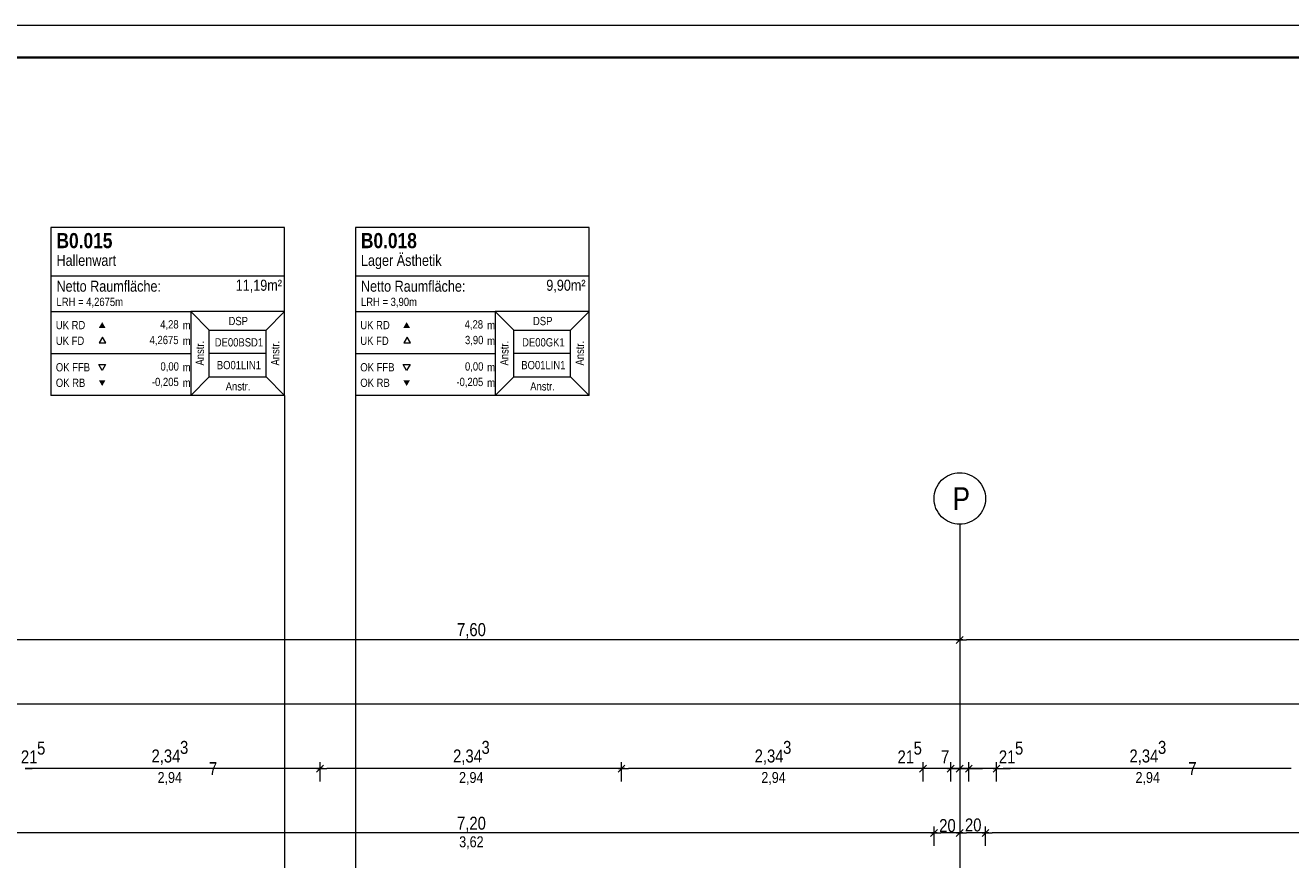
# Model space of a CAD drawing. Extents: x -720 to 300, y 62 to 1162.
# Tile 66 of 143: x -600 to -403, y 1033 to 1162. Entities that reach past the tile are written whole.
import ezdxf
from ezdxf.lldxf.tags import DXFTag

# ---------------------------------------------------------------- set-up
doc = ezdxf.new("R2010")
doc.units = 0
doc.layers.get('0').update_dxf_attribs({"lineweight": 13})
doc.layers.add('70 -71 Achsen- 1 Gebäudeachsen', color=7, linetype='STRICHPUNKT2-A06G94018I', lineweight=18)
doc.layers.add('iwb_Plankopf Rahmen', color=7, linetype='Continuous', lineweight=35)
for name, color, linetype, lineweight, true_color in [('70 -75 Raumstempel- 1 Raumstempel', 7, 'Continuous', 25, 0xff6600), ('70 -75 Raumstempel-2 Verweislinie', 7, 'Continuous', 9, 0xff6600), ('70 -76 Bemaßung- 2 Allgemein', 9, 'Continuous', 5, 0x808080)]:
    doc.layers.add(name, color=color, linetype=linetype, lineweight=lineweight, true_color=true_color)
doc.styles.get("Standard").update_dxf_attribs({"font": 'ARIALN.TTF'})
tags = doc.linetypes.add('STRICHPUNKT2-A06G94018I', pattern=[12.7, 6.35, -3.175, 0, -3.175]).pattern_tags.tags
tags[10:11] = [DXFTag(74, 4), DXFTag(75, 0), DXFTag(340, '0'), DXFTag(46, 0.0), DXFTag(50, 0.0), DXFTag(44, 0.0), DXFTag(45, 0.0)]
tags[8:9] = [DXFTag(74, 4), DXFTag(75, 0), DXFTag(340, '0'), DXFTag(46, 0.0), DXFTag(50, 0.0), DXFTag(44, 0.0), DXFTag(45, 0.0)]
tags[6:7] = [DXFTag(74, 4), DXFTag(75, 0), DXFTag(340, '0'), DXFTag(46, 0.0), DXFTag(50, 0.0), DXFTag(44, 0.0), DXFTag(45, 0.0)]
tags[4:5] = [DXFTag(74, 4), DXFTag(75, 0), DXFTag(340, '0'), DXFTag(46, 0.0), DXFTag(50, 0.0), DXFTag(44, 0.0), DXFTag(45, 0.0)]

# ---------------------------------------------------------------- blocks, each defined once
blk = doc.blocks.new('Referenz-A06G94038I')
at = {"layer": '70 -71 Achsen- 1 Gebäudeachsen', "color": 0, "linetype": 'Continuous', "lineweight": -2, "ltscale": 0.13}
for p, q in [((-457.45, 1091.39), (-457.19, 1091.68)), ((-457.19, 1091.68), (-456.89, 1091.94)), ((-456.89, 1091.94), (-456.58, 1092.18)), ((-456.58, 1092.18), (-456.24, 1092.38)), ((-456.24, 1092.38), (-455.89, 1092.55)), ((-455.89, 1092.55), (-455.52, 1092.68)), ((-455.52, 1092.68), (-455.14, 1092.78)), ((-455.14, 1092.78), (-454.75, 1092.83)), ((-454.75, 1092.83), (-454.36, 1092.85)), ((-454.36, 1092.85), (-453.97, 1092.83)), ((-453.97, 1092.83), (-453.58, 1092.78)), ((-453.58, 1092.78), (-453.2, 1092.68)), ((-453.2, 1092.68), (-452.83, 1092.55)), ((-452.83, 1092.55), (-452.47, 1092.38)), ((-452.47, 1092.38), (-452.14, 1092.18)), ((-452.14, 1092.18), (-451.82, 1091.94)), ((-451.82, 1091.94), (-451.53, 1091.68)), ((-451.53, 1091.68), (-451.27, 1091.39)), ((-458.34, 1089.24), (-458.28, 1089.63)), ((-458.28, 1089.63), (-458.19, 1090.01)), ((-458.19, 1090.01), (-458.05, 1090.38)), ((-458.05, 1090.38), (-457.89, 1090.74)), ((-457.89, 1090.74), (-457.68, 1091.07)), ((-457.68, 1091.07), (-457.45, 1091.39)), ((-451.27, 1091.39), (-451.03, 1091.07)), ((-451.03, 1091.07), (-450.83, 1090.74)), ((-450.83, 1090.74), (-450.66, 1090.38)), ((-450.66, 1090.38), (-450.53, 1090.01)), ((-450.53, 1090.01), (-450.43, 1089.63)), ((-450.43, 1089.63), (-450.38, 1089.24)), ((-458.36, 1088.85), (-458.34, 1089.24)), ((-458.34, 1088.46), (-458.36, 1088.85)), ((-458.28, 1088.07), (-458.34, 1088.46)), ((-458.19, 1087.69), (-458.28, 1088.07)), ((-458.05, 1087.32), (-458.19, 1087.69)), ((-450.53, 1087.69), (-450.66, 1087.32)), ((-450.43, 1088.07), (-450.53, 1087.69)), ((-450.38, 1088.46), (-450.43, 1088.07)), ((-450.38, 1089.24), (-450.36, 1088.85)), ((-450.36, 1088.85), (-450.38, 1088.46)), ((-457.89, 1086.97), (-458.05, 1087.32)), ((-457.68, 1086.63), (-457.89, 1086.97)), ((-457.45, 1086.31), (-457.68, 1086.63)), ((-457.19, 1086.02), (-457.45, 1086.31)), ((-456.89, 1085.76), (-457.19, 1086.02)), ((-456.58, 1085.53), (-456.89, 1085.76)), ((-451.82, 1085.76), (-452.14, 1085.53)), ((-451.53, 1086.02), (-451.82, 1085.76)), ((-451.27, 1086.31), (-451.53, 1086.02)), ((-451.03, 1086.63), (-451.27, 1086.31)), ((-450.83, 1086.97), (-451.03, 1086.63)), ((-450.66, 1087.32), (-450.83, 1086.97)), ((-456.24, 1085.32), (-456.58, 1085.53)), ((-455.89, 1085.16), (-456.24, 1085.32)), ((-455.52, 1085.02), (-455.89, 1085.16)), ((-455.14, 1084.93), (-455.52, 1085.02)), ((-454.75, 1084.87), (-455.14, 1084.93)), ((-454.36, 1084.85), (-454.75, 1084.87)), ((-453.97, 1084.87), (-454.36, 1084.85)), ((-453.58, 1084.93), (-453.97, 1084.87)), ((-453.2, 1085.02), (-453.58, 1084.93)), ((-452.83, 1085.16), (-453.2, 1085.02)), ((-452.47, 1085.32), (-452.83, 1085.16)), ((-452.14, 1085.53), (-452.47, 1085.32))]:
    blk.add_line(p, q, dxfattribs=at)
at = {"layer": '70 -71 Achsen- 1 Gebäudeachsen', "color": 0, "linetype": 'STRICHPUNKT2-A06G94018I', "lineweight": -2, "ltscale": 0.13}
blk.add_line((-454.36, 1084.85), (-454.36, 85.41), dxfattribs=at)
at = {"layer": '70 -75 Raumstempel- 1 Raumstempel', "color": 0, "lineweight": -2}
for p, q in [((-595.62, 1130.99), (-595.62, 1104.85)), ((-559.29, 1130.99), (-595.62, 1130.99)), ((-559.29, 1104.85), (-559.29, 1130.99)), ((-548.29, 1130.99), (-548.29, 1104.85)), ((-511.97, 1130.99), (-548.29, 1130.99)), ((-511.97, 1104.85), (-511.97, 1130.99)), ((-559.29, 1123.4), (-595.62, 1123.4)), ((-511.97, 1123.4), (-548.29, 1123.4)), ((-595.62, 1117.92), (-573.89, 1117.92)), ((-571, 1115.02), (-573.89, 1117.92)), ((-559.29, 1117.92), (-573.89, 1117.92)), ((-573.89, 1117.92), (-573.89, 1104.85)), ((-562.18, 1115.02), (-559.29, 1117.92)), ((-548.29, 1117.92), (-526.56, 1117.92)), ((-523.68, 1115.02), (-526.56, 1117.92)), ((-511.97, 1117.92), (-526.56, 1117.92)), ((-526.56, 1117.92), (-526.56, 1104.85)), ((-514.85, 1115.02), (-511.97, 1117.92)), ((-587.58, 1113.96), (-588.1, 1113.06)), ((-587.06, 1113.06), (-587.58, 1113.96)), ((-571, 1107.75), (-571, 1115.02)), ((-571, 1115.02), (-562.18, 1115.02)), ((-562.18, 1107.75), (-562.18, 1115.02)), ((-540.25, 1113.96), (-540.78, 1113.06)), ((-539.73, 1113.06), (-540.25, 1113.96)), ((-523.68, 1107.75), (-523.68, 1115.02)), ((-523.68, 1115.02), (-514.85, 1115.02)), ((-514.85, 1107.75), (-514.85, 1115.02)), ((-595.62, 1111.39), (-573.89, 1111.39)), ((-588.1, 1113.06), (-587.06, 1113.06)), ((-562.18, 1111.39), (-571, 1111.39)), ((-548.29, 1111.39), (-526.56, 1111.39)), ((-540.78, 1113.06), (-539.73, 1113.06)), ((-514.85, 1111.39), (-523.68, 1111.39)), ((-587.65, 1108.78), (-588.17, 1109.69)), ((-588.17, 1109.69), (-587.13, 1109.69)), ((-587.13, 1109.69), (-587.65, 1108.78)), ((-540.33, 1108.78), (-540.85, 1109.69)), ((-540.85, 1109.69), (-539.8, 1109.69)), ((-539.8, 1109.69), (-540.33, 1108.78)), ((-571, 1107.75), (-573.89, 1104.85)), ((-571, 1107.75), (-562.18, 1107.75)), ((-562.18, 1107.75), (-559.29, 1104.85)), ((-523.68, 1107.75), (-526.56, 1104.85)), ((-523.68, 1107.75), (-514.85, 1107.75)), ((-514.85, 1107.75), (-511.97, 1104.85)), ((-559.29, 1104.85), (-595.62, 1104.85)), ((-511.97, 1104.85), (-548.29, 1104.85))]:
    blk.add_line(p, q, dxfattribs=at)
for points in [[(-587.13, 1115.38), (-587.65, 1116.28), (-588.17, 1115.38)], [(-539.8, 1115.38), (-540.33, 1116.28), (-540.85, 1115.38)], [(-587.13, 1107.25), (-587.65, 1106.34), (-588.17, 1107.25)], [(-539.8, 1107.25), (-540.33, 1106.34), (-540.85, 1107.25)]]:
    blk.add_solid(points, dxfattribs=at)
at = {"layer": '70 -75 Raumstempel-2 Verweislinie', "color": 0, "linetype": 'Continuous', "lineweight": -2, "ltscale": 0.13}
for p, q in [((-559.29, 1104.85), (-559.29, 989.06)), ((-548.29, 1104.85), (-548.29, 989.06))]:
    blk.add_line(p, q, dxfattribs=at)
at = {"layer": '70 -76 Bemaßung- 2 Allgemein', "color": 0, "linetype": 'Continuous', "lineweight": -2, "ltscale": 0.13}
for p, q in [((-454.36, 1069.85), (-454.36, 1067.85)), ((-454.36, 1069.85), (-454.36, 1067.85)), ((-455.42, 1066.85), (-605.3, 1066.85)), ((-453.86, 1066.85), (-455.42, 1066.85)), ((-454.89, 1066.32), (-453.83, 1067.38)), ((-453.83, 1067.38), (-454.89, 1066.32)), ((-454.86, 1066.85), (-453.3, 1066.85)), ((-303.42, 1066.85), (-453.3, 1066.85)), ((-303.42, 1056.85), (-682.36, 1056.85)), ((-454.36, 1049.85), (-454.36, 1047.85)), ((-454.36, 1049.85), (-454.36, 1047.85)), ((-599.6, 1046.85), (-598.54, 1046.85)), ((-554.85, 1046.85), (-599.6, 1046.85)), ((-553.29, 1046.85), (-554.85, 1046.85)), ((-554.32, 1046.32), (-553.26, 1047.38)), ((-553.26, 1047.38), (-554.32, 1046.32)), ((-554.29, 1046.85), (-552.73, 1046.85)), ((-553.79, 1044.85), (-553.79, 1047.85)), ((-553.79, 1044.85), (-553.79, 1047.85)), ((-507.98, 1046.85), (-552.73, 1046.85)), ((-506.42, 1046.85), (-507.98, 1046.85)), ((-507.45, 1046.32), (-506.39, 1047.38)), ((-506.39, 1047.38), (-507.45, 1046.32)), ((-507.42, 1046.85), (-505.86, 1046.85)), ((-506.92, 1044.85), (-506.92, 1047.85)), ((-506.92, 1044.85), (-506.92, 1047.85)), ((-461.12, 1046.85), (-505.86, 1046.85)), ((-461.12, 1046.85), (-462.18, 1046.85)), ((-459.56, 1046.85), (-461.12, 1046.85)), ((-459.56, 1046.85), (-461.12, 1046.85)), ((-459.53, 1047.38), (-460.59, 1046.32)), ((-459.53, 1047.38), (-460.59, 1046.32)), ((-460.06, 1044.85), (-460.06, 1047.85)), ((-460.06, 1044.85), (-460.06, 1047.85)), ((-455.76, 1046.85), (-460.06, 1046.85)), ((-456.82, 1046.85), (-457.88, 1046.85)), ((-455.26, 1046.85), (-456.82, 1046.85)), ((-455.42, 1046.85), (-456.48, 1046.85)), ((-456.29, 1046.32), (-455.23, 1047.38)), ((-455.23, 1047.38), (-456.29, 1046.32)), ((-456.26, 1046.85), (-454.7, 1046.85)), ((-455.76, 1044.85), (-455.76, 1047.85)), ((-455.76, 1044.85), (-455.76, 1047.85)), ((-454.36, 1046.85), (-455.76, 1046.85)), ((-453.86, 1046.85), (-455.42, 1046.85)), ((-454.02, 1046.85), (-455.08, 1046.85)), ((-453.83, 1047.38), (-454.89, 1046.32)), ((-454.89, 1046.32), (-453.83, 1047.38)), ((-454.86, 1046.85), (-453.3, 1046.85)), ((-454.7, 1046.85), (-453.64, 1046.85)), ((-452.96, 1046.85), (-454.36, 1046.85)), ((-452.46, 1046.85), (-454.02, 1046.85)), ((-453.49, 1046.32), (-452.43, 1047.38)), ((-452.43, 1047.38), (-453.49, 1046.32)), ((-453.46, 1046.85), (-451.9, 1046.85)), ((-453.3, 1046.85), (-452.24, 1046.85)), ((-452.96, 1044.85), (-452.96, 1047.85)), ((-452.96, 1044.85), (-452.96, 1047.85)), ((-448.66, 1046.85), (-452.96, 1046.85)), ((-451.9, 1046.85), (-450.84, 1046.85)), ((-449.19, 1046.32), (-448.13, 1047.38)), ((-449.19, 1046.32), (-448.13, 1047.38)), ((-449.16, 1046.85), (-447.6, 1046.85)), ((-449.16, 1046.85), (-447.6, 1046.85)), ((-448.66, 1044.85), (-448.66, 1047.85)), ((-448.66, 1044.85), (-448.66, 1047.85)), ((-402.85, 1046.85), (-447.6, 1046.85)), ((-447.6, 1046.85), (-446.54, 1046.85)), ((-454.36, 1039.85), (-454.36, 1037.85)), ((-454.36, 1039.85), (-454.36, 1037.85)), ((-459.42, 1036.85), (-601.3, 1036.85)), ((-457.86, 1036.85), (-459.42, 1036.85)), ((-457.83, 1037.38), (-458.89, 1036.32)), ((-458.89, 1036.32), (-457.83, 1037.38)), ((-458.86, 1036.85), (-457.3, 1036.85)), ((-458.36, 1034.85), (-458.36, 1037.85)), ((-458.36, 1034.85), (-458.36, 1037.85)), ((-455.42, 1036.85), (-457.3, 1036.85)), ((-453.86, 1036.85), (-455.42, 1036.85)), ((-454.89, 1036.32), (-453.83, 1037.38)), ((-453.83, 1037.38), (-454.89, 1036.32)), ((-454.86, 1036.85), (-453.3, 1036.85)), ((-451.42, 1036.85), (-453.3, 1036.85)), ((-449.86, 1036.85), (-451.42, 1036.85)), ((-449.83, 1037.38), (-450.89, 1036.32)), ((-450.89, 1036.32), (-449.83, 1037.38)), ((-450.86, 1036.85), (-449.3, 1036.85)), ((-450.36, 1034.85), (-450.36, 1037.85)), ((-450.36, 1034.85), (-450.36, 1037.85)), ((-307.42, 1036.85), (-449.3, 1036.85))]:
    blk.add_line(p, q, dxfattribs=at)
at = {"layer": '70 -71 Achsen- 1 Gebäudeachsen', "color": 0, "linetype": 'Continuous', "lineweight": -2, "ltscale": 0.13, "insert": (-455.46, 1090.61), "char_height": 3.5241, "attachment_point": 1}
blk.add_mtext('{\\fArial Narrow;P}', dxfattribs=at)
at = {"layer": '70 -75 Raumstempel- 1 Raumstempel', "color": 0, "linetype": 'Continuous', "lineweight": -2, "ltscale": 0.13, "attachment_point": 1}
for s, insert, char_height, rotation in [('{\\fArial Narrow|b1|i0;B0.015}', (-594.75, 1130.13), 2.3536, 0), ('{\\fArial Narrow|b1|i0;B0.018}', (-547.43, 1130.13), 2.3536, 0), ('{\\fArial Narrow;Lager Ästhetik}', (-547.43, 1126.74), 1.7117, 0), ('{\\fArial Narrow;Hallenwart}', (-594.75, 1126.74), 1.7117, 0), ('{\\fArial Narrow;11,19m²}', (-566.9, 1122.87), 1.7117, 0), ('{\\fArial Narrow;9,90m²}', (-518.62, 1122.87), 1.7117, 0), ('{\\fArial Narrow;Netto Raumfläche:}', (-594.75, 1122.72), 1.7117, 0), ('{\\fArial Narrow;Netto Raumfläche:}', (-547.43, 1122.72), 1.7117, 0), ('{\\fArial Narrow;LRH = 4,2675m}', (-594.75, 1120.07), 1.2838, 0), ('{\\fArial Narrow;LRH = 3,90m}', (-547.43, 1120.07), 1.2838, 0), ('{\\fArial Narrow;UK RD}', (-594.85, 1116.46), 1.2838, 0), ('{\\fArial Narrow;4,28}', (-578.63, 1116.57), 1.2838, 0), ('{\\fArial Narrow;m}', (-575.13, 1116.45), 1.2838, 0), ('{\\fArial Narrow;DSP}', (-568.01, 1117.09), 1.2838, 0), ('{\\fArial Narrow;UK RD}', (-547.53, 1116.46), 1.2838, 0), ('{\\fArial Narrow;4,28}', (-531.31, 1116.57), 1.2838, 0), ('{\\fArial Narrow;m}', (-527.81, 1116.45), 1.2838, 0), ('{\\fArial Narrow;DSP}', (-520.69, 1117.09), 1.2838, 0), ('{\\fArial Narrow;UK FD}', (-594.85, 1114.02), 1.2838, 0), ('{\\fArial Narrow;4,2675}', (-580.28, 1114.14), 1.2838, 0), ('{\\fArial Narrow;m}', (-575.13, 1114.01), 1.2838, 0), ('{\\fArial Narrow;Anstr.}', (-573.1, 1109.53), 1.2838, 90), ('{\\fArial Narrow;DE00BSD1}', (-570.15, 1113.78), 1.2838, 0), ('{\\fArial Narrow;Anstr.}', (-561.39, 1109.53), 1.2838, 90), ('{\\fArial Narrow;UK FD}', (-547.53, 1114.02), 1.2838, 0), ('{\\fArial Narrow;3,90}', (-531.26, 1114.14), 1.2838, 0), ('{\\fArial Narrow;m}', (-527.81, 1114.01), 1.2838, 0), ('{\\fArial Narrow;Anstr.}', (-525.78, 1109.53), 1.2838, 90), ('{\\fArial Narrow;DE00GK1}', (-522.38, 1113.78), 1.2838, 0), ('{\\fArial Narrow;Anstr.}', (-514.06, 1109.53), 1.2838, 90), ('{\\fArial Narrow;OK FFB}', (-594.85, 1109.9), 1.2838, 0), ('{\\fArial Narrow;0,00}', (-578.59, 1110.03), 1.2838, 0), ('{\\fArial Narrow;m}', (-575.13, 1109.9), 1.2838, 0), ('{\\fArial Narrow;BO01LIN1}', (-569.83, 1110.24), 1.2838, 0), ('{\\fArial Narrow;OK FFB}', (-547.53, 1109.9), 1.2838, 0), ('{\\fArial Narrow;0,00}', (-531.26, 1110.03), 1.2838, 0), ('{\\fArial Narrow;m}', (-527.81, 1109.9), 1.2838, 0), ('{\\fArial Narrow;BO01LIN1}', (-522.51, 1110.24), 1.2838, 0), ('{\\fArial Narrow;OK RB}', (-594.85, 1107.49), 1.2838, 0), ('{\\fArial Narrow;-0,205}', (-579.92, 1107.62), 1.2838, 0), ('{\\fArial Narrow;OK RB}', (-547.53, 1107.49), 1.2838, 0), ('{\\fArial Narrow;-0,205}', (-532.59, 1107.62), 1.2838, 0), ('{\\fArial Narrow;m}', (-575.13, 1107.49), 1.2838, 0), ('{\\fArial Narrow;Anstr.}', (-568.45, 1106.93), 1.2838, 0), ('{\\fArial Narrow;m}', (-527.81, 1107.49), 1.2838, 0), ('{\\fArial Narrow;Anstr.}', (-521.12, 1106.93), 1.2838, 0)]:
    blk.add_mtext(s, dxfattribs=dict(at, insert=insert, char_height=char_height, rotation=rotation))
at = {"layer": '70 -76 Bemaßung- 2 Allgemein', "color": 0, "linetype": 'Continuous', "lineweight": -2, "ltscale": 0.13, "attachment_point": 1}
for s, insert, char_height in [('{\\fArial Narrow;7,60}', (-532.5, 1069.47), 2.0138), ('{\\fArial Narrow;5}', (-597.77, 1051.04), 2.0138), ('{\\fArial Narrow;3}', (-575.55, 1051.16), 2.0138), ('{\\fArial Narrow;3}', (-528.69, 1051.16), 2.0138), ('{\\fArial Narrow;3}', (-481.82, 1051.16), 2.0138), ('{\\fArial Narrow;5}', (-461.53, 1051.04), 2.0138), ('{\\fArial Narrow;5}', (-445.77, 1051.04), 2.0138), ('{\\fArial Narrow;3}', (-423.55, 1051.16), 2.0138), ('{\\fArial Narrow;21}', (-600.28, 1049.69), 2.0138), ('{\\fArial Narrow;2,34}', (-579.98, 1049.82), 2.0138), ('{\\fArial Narrow;2,34}', (-533.11, 1049.82), 2.0138), ('{\\fArial Narrow;2,34}', (-486.24, 1049.82), 2.0138), ('{\\fArial Narrow;21}', (-464.03, 1049.69), 2.0138), ('{\\fArial Narrow;7}', (-457.27, 1049.68), 2.0138), ('{\\fArial Narrow;21}', (-448.28, 1049.69), 2.0138), ('{\\fArial Narrow;2,34}', (-427.98, 1049.82), 2.0138), ('{\\fArial Narrow;2,94}', (-579.04, 1046.32), 1.7), ('{\\fArial Narrow;7}', (-571.05, 1047.86), 2.0138), ('{\\fArial Narrow;2,94}', (-532.18, 1046.32), 1.7), ('{\\fArial Narrow;2,94}', (-485.2, 1046.32), 1.7), ('{\\fArial Narrow;2,94}', (-427.04, 1046.32), 1.7), ('{\\fArial Narrow;7}', (-418.83, 1047.86), 2.0138), ('{\\fArial Narrow;7,20}', (-532.5, 1039.37), 2.0138), ('{\\fArial Narrow;20}', (-457.55, 1039), 2.0138), ('{\\fArial Narrow;20}', (-453.55, 1039.1), 2.0138), ('{\\fArial Narrow;3,62}', (-532.16, 1036.32), 1.7)]:
    blk.add_mtext(s, dxfattribs=dict(at, insert=insert, char_height=char_height))

msp = doc.modelspace()

# ---------------------------------------------------------------- linework, layer by layer
at = {"layer": 'iwb_Plankopf Rahmen', "color": 8, "lineweight": 13, "ltscale": 0.13, "true_color": 0x808080}
msp.add_lwpolyline([(300.35, 62.43), (-719.65, 62.43), (-719.65, 1162.43), (300.35, 1162.43), (300.35, 62.43)], close=True, dxfattribs=at)
at = {"layer": 'iwb_Plankopf Rahmen', "ltscale": 0.35}
msp.add_lwpolyline([(-699.65, 67.43), (-699.65, 1157.43), (295.35, 1157.43), (295.35, 67.43), (-599.65, 67.43), (-699.65, 67.43)], close=True, dxfattribs=at)

# ---------------------------------------------------------------- block references
at = {"color": 8, "lineweight": 13, "ltscale": 0.13, "true_color": 0x808080}
msp.add_blockref('Referenz-A06G94038I', (0, 0), dxfattribs=at)

doc.saveas('drawing.dxf')
